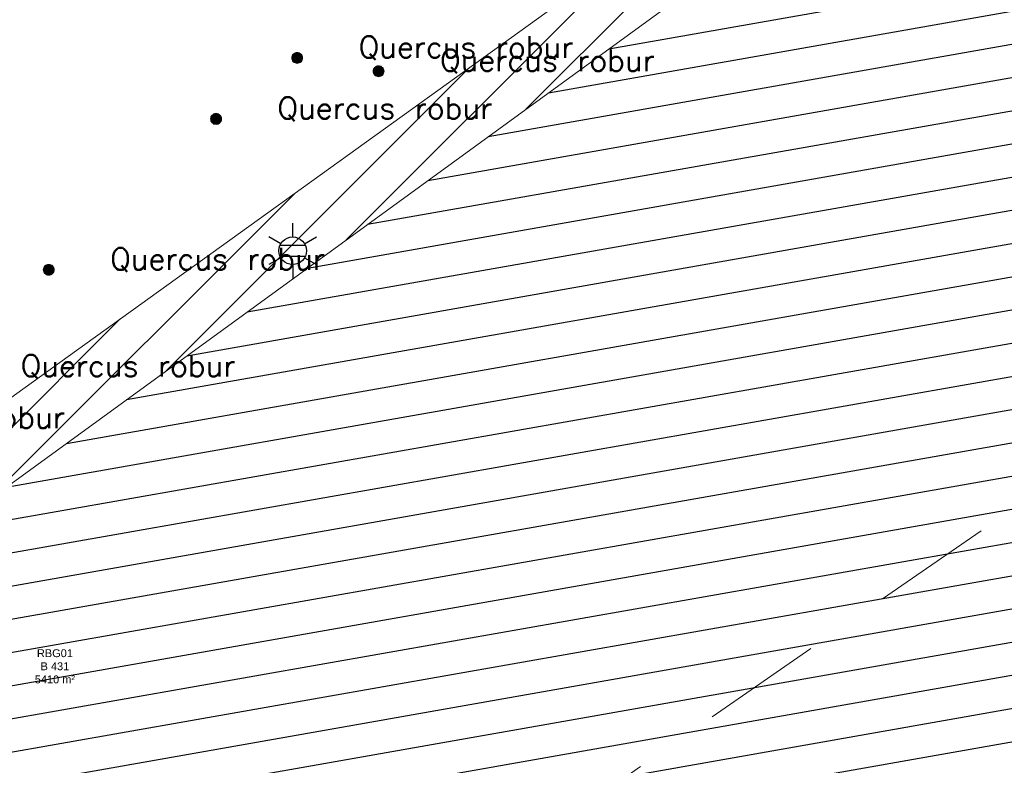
# Model space of a CAD drawing. Header units: metres. Extents: x 102852 to 107197, y 385458 to 392889.
# Tile 44 of 50: x 106850 to 106895, y 392750 to 392784. Entities that reach past the tile are written whole.
import ezdxf
from ezdxf.enums import TextEntityAlignment as Align

# ---------------------------------------------------------------- set-up
doc = ezdxf.new("R2010")
doc.units = ezdxf.units.M
doc.linetypes.add('KG-PERCEEL', pattern=[19, 5.5, -2, -2, 5.5, -2, -2])
for name, color, linetype, lineweight in [('0-GRAS OM SPORTVELDEN', 2, 'Continuous', 30), ('0-GRAS SPORTVELDEN', 3, 'Continuous', 30), ('B-WE-IE-OV-LICHTMAST-S', 40, 'Continuous', 30), ('B-WE-KG-GRENS-T18', 10, 'Continuous', 13), ('B-WE-KG-GRENS_PERCEEL-GV', 150, 'KG-PERCEEL', 13), ('B-WE-VW-MARKERING_LANGS_STREEP_DOORGETROKKEN-G', 7, 'Continuous', 13), ('Bomen', 84, 'Continuous', 0), ('Boomsoort', 10, 'Continuous', 0), ('N-WE-IE-TERREINAFSCHEIDING_KUNSTMATIG_HEKWERK-G', 6, 'Continuous', 0), ('X-XX-AL-VERWIJZING-S', 7, 'Continuous', 30)]:
    doc.layers.add(name, color=color, linetype=linetype, lineweight=lineweight)
doc.styles.add('NLCS-ISO', font='NLCS-ISO.ttf')
doc.styles.add('NLCS-ISO-T25', font='NLCS-ISO.ttf')
doc.styles.add('Style-txt', font='txt.shx')

# ---------------------------------------------------------------- blocks, each defined once
blk = doc.blocks.new('kadata_3')
at = {"layer": 'B-WE-KG-GRENS_PERCEEL-GV'}
blk.add_3dface([(106826.084, 392669.005), (106946.81, 392753.143), (106922.864, 392780.471), (106802.244, 392696.909)], dxfattribs=at)
at = {"layer": 'B-WE-KG-GRENS-T18', "insert": (106851.615, 392754.312), "char_height": 0.36, "attachment_point": 5, "style": 'NLCS-ISO-T25'}
blk.add_mtext('\\fArial|b0|i0|c00|p39;RBG01\\PB 431\\P5410 m²', dxfattribs=at)
blk = doc.blocks.new('B-SIE-WEG_LICHTMAST-SO_8')
at = {"ltscale": 0.1}
for p, q in [((0, 1.266), (0, 2.531)), ((-1.096, 0.633), (-2.192, 1.266)), ((1.096, 0.633), (2.192, 1.266)), ((-1.096, -0.633), (-2.192, -1.266)), ((1.096, -0.633), (2.192, -1.266)), ((0, -1.266), (0, -2.531))]:
    blk.add_line(p, q, dxfattribs=at)
at = {"flags": 128}
for points in [[(-1.163, 0.5), (1.163, 0.5)], [(-1.163, -0.5), (1.163, -0.5)]]:
    blk.add_lwpolyline(points, dxfattribs=at)
at = {"ltscale": 0.1}
blk.add_circle((0, 0), 1.266, dxfattribs=at)
at = {"style": 'NLCS-ISO'}
blk.add_attdef('TYPE', text='', height=1.8, dxfattribs=at).set_placement((0, 2.531), align=Align.BOTTOM_CENTER)
blk = doc.blocks.new('MPOLYGON_91')
at = {"layer": 'Bomen', "flags": 128}
for points in [[(106858.757, 392779.462), (106858.752, 392779.413), (106859.252, 392779.413)], [(106858.752, 392779.413), (106858.757, 392779.365), (106859.247, 392779.365)], [(106858.752, 392779.413), (106859.252, 392779.413), (106859.247, 392779.365)], [(106858.771, 392779.509), (106858.757, 392779.462), (106859.247, 392779.462)], [(106858.757, 392779.462), (106859.247, 392779.462), (106859.252, 392779.413)], [(106858.757, 392779.365), (106858.771, 392779.318), (106859.233, 392779.318)], [(106858.757, 392779.365), (106859.247, 392779.365), (106859.233, 392779.318)], [(106858.794, 392779.552), (106858.771, 392779.509), (106859.233, 392779.509)], [(106858.771, 392779.509), (106859.233, 392779.509), (106859.247, 392779.462)], [(106858.771, 392779.318), (106858.794, 392779.275), (106859.21, 392779.275)], [(106858.771, 392779.318), (106859.233, 392779.318), (106859.21, 392779.275)], [(106858.825, 392779.59), (106858.794, 392779.552), (106859.21, 392779.552)], [(106858.794, 392779.552), (106859.21, 392779.552), (106859.233, 392779.509)], [(106858.794, 392779.275), (106858.825, 392779.237), (106859.179, 392779.237)], [(106858.794, 392779.275), (106859.21, 392779.275), (106859.179, 392779.237)], [(106858.863, 392779.621), (106858.825, 392779.59), (106859.179, 392779.59)], [(106858.825, 392779.59), (106859.179, 392779.59), (106859.21, 392779.552)], [(106858.825, 392779.237), (106858.863, 392779.206), (106859.141, 392779.206)], [(106858.825, 392779.237), (106859.179, 392779.237), (106859.141, 392779.206)], [(106858.906, 392779.644), (106858.863, 392779.621), (106859.141, 392779.621)], [(106858.863, 392779.621), (106859.141, 392779.621), (106859.179, 392779.59)], [(106858.953, 392779.659), (106858.906, 392779.644), (106859.098, 392779.644)], [(106858.906, 392779.644), (106859.098, 392779.644), (106859.141, 392779.621)], [(106859.002, 392779.663), (106858.953, 392779.659), (106859.051, 392779.659)], [(106858.953, 392779.659), (106859.051, 392779.659), (106859.098, 392779.644)], [(106858.863, 392779.206), (106858.906, 392779.182), (106859.098, 392779.182)], [(106858.863, 392779.206), (106859.141, 392779.206), (106859.098, 392779.182)], [(106858.906, 392779.182), (106858.953, 392779.168), (106859.051, 392779.168)], [(106858.906, 392779.182), (106859.098, 392779.182), (106859.051, 392779.168)], [(106858.953, 392779.168), (106859.051, 392779.168), (106859.002, 392779.163)]]:
    blk.add_lwpolyline(points, close=True, dxfattribs=at)
at = {"layer": 'Bomen', "color": 74, "true_color": 0x55aa00, "flags": 128}
for points in [[(106858.752, 392779.413), (106858.757, 392779.462)], [(106858.757, 392779.365), (106858.752, 392779.413)], [(106858.757, 392779.462), (106858.771, 392779.509)], [(106858.771, 392779.318), (106858.757, 392779.365)], [(106858.771, 392779.509), (106858.794, 392779.552)], [(106858.794, 392779.275), (106858.771, 392779.318)], [(106858.794, 392779.552), (106858.825, 392779.59)], [(106858.825, 392779.237), (106858.794, 392779.275)], [(106858.825, 392779.59), (106858.863, 392779.621)], [(106858.863, 392779.206), (106858.825, 392779.237)], [(106858.863, 392779.621), (106858.906, 392779.644)], [(106858.906, 392779.644), (106858.953, 392779.659)], [(106858.953, 392779.659), (106859.002, 392779.663)], [(106859.002, 392779.663), (106859.051, 392779.659)], [(106859.051, 392779.659), (106859.098, 392779.644)], [(106859.098, 392779.644), (106859.141, 392779.621)], [(106859.141, 392779.621), (106859.179, 392779.59)], [(106859.179, 392779.237), (106859.141, 392779.206)], [(106859.179, 392779.59), (106859.21, 392779.552)], [(106859.21, 392779.275), (106859.179, 392779.237)], [(106859.21, 392779.552), (106859.233, 392779.509)], [(106859.233, 392779.318), (106859.21, 392779.275)], [(106859.233, 392779.509), (106859.247, 392779.462)], [(106859.247, 392779.365), (106859.233, 392779.318)], [(106859.247, 392779.462), (106859.252, 392779.413)], [(106859.252, 392779.413), (106859.247, 392779.365)], [(106858.906, 392779.182), (106858.863, 392779.206)], [(106858.953, 392779.168), (106858.906, 392779.182)], [(106859.002, 392779.163), (106858.953, 392779.168)], [(106859.051, 392779.168), (106859.002, 392779.163)], [(106859.098, 392779.182), (106859.051, 392779.168)], [(106859.141, 392779.206), (106859.098, 392779.182)]]:
    blk.add_lwpolyline(points, dxfattribs=at)
at = {"layer": 'Bomen'}
for points in [[(106858.757, 392779.462), (106858.752, 392779.413), (106859.252, 392779.413)], [(106858.771, 392779.509), (106858.757, 392779.462), (106859.247, 392779.462)], [(106858.757, 392779.462), (106859.247, 392779.462), (106859.252, 392779.413)], [(106858.794, 392779.552), (106858.771, 392779.509), (106859.233, 392779.509)], [(106858.771, 392779.509), (106859.233, 392779.509), (106859.247, 392779.462)], [(106858.825, 392779.59), (106858.794, 392779.552), (106859.21, 392779.552)], [(106858.794, 392779.552), (106859.21, 392779.552), (106859.233, 392779.509)], [(106858.863, 392779.621), (106858.825, 392779.59), (106859.179, 392779.59)], [(106858.825, 392779.59), (106859.179, 392779.59), (106859.21, 392779.552)], [(106858.906, 392779.644), (106858.863, 392779.621), (106859.141, 392779.621)], [(106858.863, 392779.621), (106859.141, 392779.621), (106859.179, 392779.59)], [(106858.953, 392779.659), (106858.906, 392779.644), (106859.098, 392779.644)], [(106858.906, 392779.644), (106859.098, 392779.644), (106859.141, 392779.621)], [(106859.002, 392779.663), (106858.953, 392779.659), (106859.051, 392779.659)], [(106858.953, 392779.659), (106859.051, 392779.659), (106859.098, 392779.644)]]:
    blk.add_solid(points, dxfattribs=at)
at = {"layer": 'Bomen', "extrusion": (0, 0, -1)}
for points in [[(-106858.752, 392779.413), (-106858.757, 392779.365), (-106859.247, 392779.365)], [(-106858.752, 392779.413), (-106859.252, 392779.413), (-106859.247, 392779.365)], [(-106858.757, 392779.365), (-106858.771, 392779.318), (-106859.233, 392779.318)], [(-106858.757, 392779.365), (-106859.247, 392779.365), (-106859.233, 392779.318)], [(-106858.771, 392779.318), (-106858.794, 392779.275), (-106859.21, 392779.275)], [(-106858.771, 392779.318), (-106859.233, 392779.318), (-106859.21, 392779.275)], [(-106858.794, 392779.275), (-106858.825, 392779.237), (-106859.179, 392779.237)], [(-106858.794, 392779.275), (-106859.21, 392779.275), (-106859.179, 392779.237)], [(-106858.825, 392779.237), (-106858.863, 392779.206), (-106859.141, 392779.206)], [(-106858.825, 392779.237), (-106859.179, 392779.237), (-106859.141, 392779.206)], [(-106858.863, 392779.206), (-106858.906, 392779.182), (-106859.098, 392779.182)], [(-106858.863, 392779.206), (-106859.141, 392779.206), (-106859.098, 392779.182)], [(-106858.906, 392779.182), (-106858.953, 392779.168), (-106859.051, 392779.168)], [(-106858.906, 392779.182), (-106859.098, 392779.182), (-106859.051, 392779.168)], [(-106858.953, 392779.168), (-106859.051, 392779.168), (-106859.002, 392779.163)]]:
    blk.add_solid(points, dxfattribs=at)
blk = doc.blocks.new('MPOLYGON_182')
at = {"layer": 'Bomen', "flags": 128}
for points in [[(106866.209, 392781.651), (106866.204, 392781.602), (106866.704, 392781.602)], [(106866.204, 392781.602), (106866.209, 392781.554), (106866.699, 392781.554)], [(106866.204, 392781.602), (106866.704, 392781.602), (106866.699, 392781.554)], [(106866.223, 392781.698), (106866.209, 392781.651), (106866.699, 392781.651)], [(106866.209, 392781.651), (106866.699, 392781.651), (106866.704, 392781.602)], [(106866.209, 392781.554), (106866.223, 392781.507), (106866.685, 392781.507)], [(106866.209, 392781.554), (106866.699, 392781.554), (106866.685, 392781.507)], [(106866.246, 392781.741), (106866.223, 392781.698), (106866.685, 392781.698)], [(106866.223, 392781.698), (106866.685, 392781.698), (106866.699, 392781.651)], [(106866.223, 392781.507), (106866.246, 392781.463), (106866.662, 392781.463)], [(106866.223, 392781.507), (106866.685, 392781.507), (106866.662, 392781.463)], [(106866.277, 392781.779), (106866.246, 392781.741), (106866.662, 392781.741)], [(106866.246, 392781.741), (106866.662, 392781.741), (106866.685, 392781.698)], [(106866.315, 392781.81), (106866.277, 392781.779), (106866.631, 392781.779)], [(106866.277, 392781.779), (106866.631, 392781.779), (106866.662, 392781.741)], [(106866.358, 392781.833), (106866.315, 392781.81), (106866.593, 392781.81)], [(106866.315, 392781.81), (106866.593, 392781.81), (106866.631, 392781.779)], [(106866.405, 392781.848), (106866.358, 392781.833), (106866.55, 392781.833)], [(106866.358, 392781.833), (106866.55, 392781.833), (106866.593, 392781.81)], [(106866.454, 392781.852), (106866.405, 392781.848), (106866.503, 392781.848)], [(106866.405, 392781.848), (106866.503, 392781.848), (106866.55, 392781.833)], [(106866.246, 392781.463), (106866.277, 392781.426), (106866.631, 392781.426)], [(106866.246, 392781.463), (106866.662, 392781.463), (106866.631, 392781.426)], [(106866.277, 392781.426), (106866.315, 392781.394), (106866.593, 392781.394)], [(106866.277, 392781.426), (106866.631, 392781.426), (106866.593, 392781.394)], [(106866.315, 392781.394), (106866.358, 392781.371), (106866.55, 392781.371)], [(106866.315, 392781.394), (106866.593, 392781.394), (106866.55, 392781.371)], [(106866.358, 392781.371), (106866.405, 392781.357), (106866.503, 392781.357)], [(106866.358, 392781.371), (106866.55, 392781.371), (106866.503, 392781.357)], [(106866.405, 392781.357), (106866.503, 392781.357), (106866.454, 392781.352)]]:
    blk.add_lwpolyline(points, close=True, dxfattribs=at)
at = {"layer": 'Bomen', "color": 74, "true_color": 0x55aa00, "flags": 128}
for points in [[(106866.204, 392781.602), (106866.209, 392781.651)], [(106866.209, 392781.554), (106866.204, 392781.602)], [(106866.209, 392781.651), (106866.223, 392781.698)], [(106866.223, 392781.507), (106866.209, 392781.554)], [(106866.223, 392781.698), (106866.246, 392781.741)], [(106866.246, 392781.463), (106866.223, 392781.507)], [(106866.246, 392781.741), (106866.277, 392781.779)], [(106866.277, 392781.779), (106866.315, 392781.81)], [(106866.315, 392781.81), (106866.358, 392781.833)], [(106866.358, 392781.833), (106866.405, 392781.848)], [(106866.405, 392781.848), (106866.454, 392781.852)], [(106866.454, 392781.852), (106866.503, 392781.848)], [(106866.503, 392781.848), (106866.55, 392781.833)], [(106866.55, 392781.833), (106866.593, 392781.81)], [(106866.593, 392781.81), (106866.631, 392781.779)], [(106866.631, 392781.779), (106866.662, 392781.741)], [(106866.662, 392781.741), (106866.685, 392781.698)], [(106866.685, 392781.507), (106866.662, 392781.463)], [(106866.685, 392781.698), (106866.699, 392781.651)], [(106866.699, 392781.554), (106866.685, 392781.507)], [(106866.699, 392781.651), (106866.704, 392781.602)], [(106866.704, 392781.602), (106866.699, 392781.554)], [(106866.277, 392781.426), (106866.246, 392781.463)], [(106866.315, 392781.394), (106866.277, 392781.426)], [(106866.358, 392781.371), (106866.315, 392781.394)], [(106866.405, 392781.357), (106866.358, 392781.371)], [(106866.454, 392781.352), (106866.405, 392781.357)], [(106866.503, 392781.357), (106866.454, 392781.352)], [(106866.55, 392781.371), (106866.503, 392781.357)], [(106866.593, 392781.394), (106866.55, 392781.371)], [(106866.631, 392781.426), (106866.593, 392781.394)], [(106866.662, 392781.463), (106866.631, 392781.426)]]:
    blk.add_lwpolyline(points, dxfattribs=at)
at = {"layer": 'Bomen'}
for points in [[(106866.209, 392781.651), (106866.204, 392781.602), (106866.704, 392781.602)], [(106866.223, 392781.698), (106866.209, 392781.651), (106866.699, 392781.651)], [(106866.209, 392781.651), (106866.699, 392781.651), (106866.704, 392781.602)], [(106866.246, 392781.741), (106866.223, 392781.698), (106866.685, 392781.698)], [(106866.223, 392781.698), (106866.685, 392781.698), (106866.699, 392781.651)], [(106866.277, 392781.779), (106866.246, 392781.741), (106866.662, 392781.741)], [(106866.246, 392781.741), (106866.662, 392781.741), (106866.685, 392781.698)], [(106866.315, 392781.81), (106866.277, 392781.779), (106866.631, 392781.779)], [(106866.277, 392781.779), (106866.631, 392781.779), (106866.662, 392781.741)], [(106866.358, 392781.833), (106866.315, 392781.81), (106866.593, 392781.81)], [(106866.315, 392781.81), (106866.593, 392781.81), (106866.631, 392781.779)], [(106866.405, 392781.848), (106866.358, 392781.833), (106866.55, 392781.833)], [(106866.358, 392781.833), (106866.55, 392781.833), (106866.593, 392781.81)], [(106866.454, 392781.852), (106866.405, 392781.848), (106866.503, 392781.848)], [(106866.405, 392781.848), (106866.503, 392781.848), (106866.55, 392781.833)]]:
    blk.add_solid(points, dxfattribs=at)
at = {"layer": 'Bomen', "extrusion": (0, 0, -1)}
for points in [[(-106866.204, 392781.602), (-106866.209, 392781.554), (-106866.699, 392781.554)], [(-106866.204, 392781.602), (-106866.704, 392781.602), (-106866.699, 392781.554)], [(-106866.209, 392781.554), (-106866.223, 392781.507), (-106866.685, 392781.507)], [(-106866.209, 392781.554), (-106866.699, 392781.554), (-106866.685, 392781.507)], [(-106866.223, 392781.507), (-106866.246, 392781.463), (-106866.662, 392781.463)], [(-106866.223, 392781.507), (-106866.685, 392781.507), (-106866.662, 392781.463)], [(-106866.246, 392781.463), (-106866.277, 392781.426), (-106866.631, 392781.426)], [(-106866.246, 392781.463), (-106866.662, 392781.463), (-106866.631, 392781.426)], [(-106866.277, 392781.426), (-106866.315, 392781.394), (-106866.593, 392781.394)], [(-106866.277, 392781.426), (-106866.631, 392781.426), (-106866.593, 392781.394)], [(-106866.315, 392781.394), (-106866.358, 392781.371), (-106866.55, 392781.371)], [(-106866.315, 392781.394), (-106866.593, 392781.394), (-106866.55, 392781.371)], [(-106866.358, 392781.371), (-106866.405, 392781.357), (-106866.503, 392781.357)], [(-106866.358, 392781.371), (-106866.55, 392781.371), (-106866.503, 392781.357)], [(-106866.405, 392781.357), (-106866.503, 392781.357), (-106866.454, 392781.352)]]:
    blk.add_solid(points, dxfattribs=at)
blk = doc.blocks.new('MPOLYGON_183')
at = {"layer": 'Bomen', "flags": 128}
for points in [[(106862.544, 392782.391), (106862.513, 392782.353), (106862.929, 392782.353)], [(106862.582, 392782.422), (106862.544, 392782.391), (106862.898, 392782.391)], [(106862.544, 392782.391), (106862.898, 392782.391), (106862.929, 392782.353)], [(106862.625, 392782.445), (106862.582, 392782.422), (106862.86, 392782.422)], [(106862.582, 392782.422), (106862.86, 392782.422), (106862.898, 392782.391)], [(106862.672, 392782.459), (106862.625, 392782.445), (106862.817, 392782.445)], [(106862.625, 392782.445), (106862.817, 392782.445), (106862.86, 392782.422)], [(106862.721, 392782.464), (106862.672, 392782.459), (106862.77, 392782.459)], [(106862.672, 392782.459), (106862.77, 392782.459), (106862.817, 392782.445)], [(106862.476, 392782.263), (106862.471, 392782.214), (106862.971, 392782.214)], [(106862.471, 392782.214), (106862.476, 392782.165), (106862.966, 392782.165)], [(106862.471, 392782.214), (106862.971, 392782.214), (106862.966, 392782.165)], [(106862.49, 392782.309), (106862.476, 392782.263), (106862.966, 392782.263)], [(106862.476, 392782.263), (106862.966, 392782.263), (106862.971, 392782.214)], [(106862.476, 392782.165), (106862.49, 392782.118), (106862.952, 392782.118)], [(106862.476, 392782.165), (106862.966, 392782.165), (106862.952, 392782.118)], [(106862.513, 392782.353), (106862.49, 392782.309), (106862.952, 392782.309)], [(106862.49, 392782.309), (106862.952, 392782.309), (106862.966, 392782.263)], [(106862.49, 392782.118), (106862.513, 392782.075), (106862.929, 392782.075)], [(106862.49, 392782.118), (106862.952, 392782.118), (106862.929, 392782.075)], [(106862.513, 392782.353), (106862.929, 392782.353), (106862.952, 392782.309)], [(106862.513, 392782.075), (106862.544, 392782.037), (106862.898, 392782.037)], [(106862.513, 392782.075), (106862.929, 392782.075), (106862.898, 392782.037)], [(106862.544, 392782.037), (106862.582, 392782.006), (106862.86, 392782.006)], [(106862.544, 392782.037), (106862.898, 392782.037), (106862.86, 392782.006)], [(106862.582, 392782.006), (106862.625, 392781.983), (106862.817, 392781.983)], [(106862.582, 392782.006), (106862.86, 392782.006), (106862.817, 392781.983)], [(106862.625, 392781.983), (106862.672, 392781.969), (106862.77, 392781.969)], [(106862.625, 392781.983), (106862.817, 392781.983), (106862.77, 392781.969)], [(106862.672, 392781.969), (106862.77, 392781.969), (106862.721, 392781.964)]]:
    blk.add_lwpolyline(points, close=True, dxfattribs=at)
at = {"layer": 'Bomen', "color": 74, "true_color": 0x55aa00, "flags": 128}
for points in [[(106862.513, 392782.353), (106862.544, 392782.391)], [(106862.544, 392782.391), (106862.582, 392782.422)], [(106862.582, 392782.422), (106862.625, 392782.445)], [(106862.625, 392782.445), (106862.672, 392782.459)], [(106862.672, 392782.459), (106862.721, 392782.464)], [(106862.721, 392782.464), (106862.77, 392782.459)], [(106862.77, 392782.459), (106862.817, 392782.445)], [(106862.817, 392782.445), (106862.86, 392782.422)], [(106862.86, 392782.422), (106862.898, 392782.391)], [(106862.898, 392782.391), (106862.929, 392782.353)], [(106862.471, 392782.214), (106862.476, 392782.263)], [(106862.476, 392782.165), (106862.471, 392782.214)], [(106862.476, 392782.263), (106862.49, 392782.309)], [(106862.49, 392782.118), (106862.476, 392782.165)], [(106862.49, 392782.309), (106862.513, 392782.353)], [(106862.513, 392782.075), (106862.49, 392782.118)], [(106862.544, 392782.037), (106862.513, 392782.075)], [(106862.582, 392782.006), (106862.544, 392782.037)], [(106862.625, 392781.983), (106862.582, 392782.006)], [(106862.672, 392781.969), (106862.625, 392781.983)], [(106862.721, 392781.964), (106862.672, 392781.969)], [(106862.77, 392781.969), (106862.721, 392781.964)], [(106862.817, 392781.983), (106862.77, 392781.969)], [(106862.86, 392782.006), (106862.817, 392781.983)], [(106862.898, 392782.037), (106862.86, 392782.006)], [(106862.929, 392782.075), (106862.898, 392782.037)], [(106862.929, 392782.353), (106862.952, 392782.309)], [(106862.952, 392782.118), (106862.929, 392782.075)], [(106862.952, 392782.309), (106862.966, 392782.263)], [(106862.966, 392782.165), (106862.952, 392782.118)], [(106862.966, 392782.263), (106862.971, 392782.214)], [(106862.971, 392782.214), (106862.966, 392782.165)]]:
    blk.add_lwpolyline(points, dxfattribs=at)
at = {"layer": 'Bomen'}
for points in [[(106862.544, 392782.391), (106862.513, 392782.353), (106862.929, 392782.353)], [(106862.582, 392782.422), (106862.544, 392782.391), (106862.898, 392782.391)], [(106862.544, 392782.391), (106862.898, 392782.391), (106862.929, 392782.353)], [(106862.625, 392782.445), (106862.582, 392782.422), (106862.86, 392782.422)], [(106862.582, 392782.422), (106862.86, 392782.422), (106862.898, 392782.391)], [(106862.672, 392782.459), (106862.625, 392782.445), (106862.817, 392782.445)], [(106862.625, 392782.445), (106862.817, 392782.445), (106862.86, 392782.422)], [(106862.721, 392782.464), (106862.672, 392782.459), (106862.77, 392782.459)], [(106862.672, 392782.459), (106862.77, 392782.459), (106862.817, 392782.445)], [(106862.476, 392782.263), (106862.471, 392782.214), (106862.971, 392782.214)], [(106862.49, 392782.309), (106862.476, 392782.263), (106862.966, 392782.263)], [(106862.476, 392782.263), (106862.966, 392782.263), (106862.971, 392782.214)], [(106862.513, 392782.353), (106862.49, 392782.309), (106862.952, 392782.309)], [(106862.49, 392782.309), (106862.952, 392782.309), (106862.966, 392782.263)], [(106862.513, 392782.353), (106862.929, 392782.353), (106862.952, 392782.309)]]:
    blk.add_solid(points, dxfattribs=at)
at = {"layer": 'Bomen', "extrusion": (0, 0, -1)}
for points in [[(-106862.471, 392782.214), (-106862.476, 392782.165), (-106862.966, 392782.165)], [(-106862.471, 392782.214), (-106862.971, 392782.214), (-106862.966, 392782.165)], [(-106862.476, 392782.165), (-106862.49, 392782.118), (-106862.952, 392782.118)], [(-106862.476, 392782.165), (-106862.966, 392782.165), (-106862.952, 392782.118)], [(-106862.49, 392782.118), (-106862.513, 392782.075), (-106862.929, 392782.075)], [(-106862.49, 392782.118), (-106862.952, 392782.118), (-106862.929, 392782.075)], [(-106862.513, 392782.075), (-106862.544, 392782.037), (-106862.898, 392782.037)], [(-106862.513, 392782.075), (-106862.929, 392782.075), (-106862.898, 392782.037)], [(-106862.544, 392782.037), (-106862.582, 392782.006), (-106862.86, 392782.006)], [(-106862.544, 392782.037), (-106862.898, 392782.037), (-106862.86, 392782.006)], [(-106862.582, 392782.006), (-106862.625, 392781.983), (-106862.817, 392781.983)], [(-106862.582, 392782.006), (-106862.86, 392782.006), (-106862.817, 392781.983)], [(-106862.625, 392781.983), (-106862.672, 392781.969), (-106862.77, 392781.969)], [(-106862.625, 392781.983), (-106862.817, 392781.983), (-106862.77, 392781.969)], [(-106862.672, 392781.969), (-106862.77, 392781.969), (-106862.721, 392781.964)]]:
    blk.add_solid(points, dxfattribs=at)
blk = doc.blocks.new('MPOLYGON_184')
at = {"layer": 'Bomen', "flags": 128}
for points in [[(106851.087, 392772.545), (106851.082, 392772.497), (106851.582, 392772.497)], [(106851.082, 392772.497), (106851.087, 392772.448), (106851.577, 392772.448)], [(106851.082, 392772.497), (106851.582, 392772.497), (106851.577, 392772.448)], [(106851.101, 392772.592), (106851.087, 392772.545), (106851.577, 392772.545)], [(106851.087, 392772.545), (106851.577, 392772.545), (106851.582, 392772.497)], [(106851.124, 392772.635), (106851.101, 392772.592), (106851.563, 392772.592)], [(106851.101, 392772.592), (106851.563, 392772.592), (106851.577, 392772.545)], [(106851.155, 392772.673), (106851.124, 392772.635), (106851.54, 392772.635)], [(106851.124, 392772.635), (106851.54, 392772.635), (106851.563, 392772.592)], [(106851.193, 392772.704), (106851.155, 392772.673), (106851.509, 392772.673)], [(106851.155, 392772.673), (106851.509, 392772.673), (106851.54, 392772.635)], [(106851.237, 392772.728), (106851.193, 392772.704), (106851.471, 392772.704)], [(106851.193, 392772.704), (106851.471, 392772.704), (106851.509, 392772.673)], [(106851.283, 392772.742), (106851.237, 392772.728), (106851.428, 392772.728)], [(106851.237, 392772.728), (106851.428, 392772.728), (106851.471, 392772.704)], [(106851.332, 392772.747), (106851.283, 392772.742), (106851.381, 392772.742)], [(106851.283, 392772.742), (106851.381, 392772.742), (106851.428, 392772.728)], [(106851.087, 392772.448), (106851.101, 392772.401), (106851.563, 392772.401)], [(106851.087, 392772.448), (106851.577, 392772.448), (106851.563, 392772.401)], [(106851.101, 392772.401), (106851.124, 392772.358), (106851.54, 392772.358)], [(106851.101, 392772.401), (106851.563, 392772.401), (106851.54, 392772.358)], [(106851.124, 392772.358), (106851.155, 392772.32), (106851.509, 392772.32)], [(106851.124, 392772.358), (106851.54, 392772.358), (106851.509, 392772.32)], [(106851.155, 392772.32), (106851.193, 392772.289), (106851.471, 392772.289)], [(106851.155, 392772.32), (106851.509, 392772.32), (106851.471, 392772.289)], [(106851.193, 392772.289), (106851.237, 392772.266), (106851.428, 392772.266)], [(106851.193, 392772.289), (106851.471, 392772.289), (106851.428, 392772.266)], [(106851.237, 392772.266), (106851.283, 392772.251), (106851.381, 392772.251)], [(106851.237, 392772.266), (106851.428, 392772.266), (106851.381, 392772.251)], [(106851.283, 392772.251), (106851.381, 392772.251), (106851.332, 392772.247)]]:
    blk.add_lwpolyline(points, close=True, dxfattribs=at)
at = {"layer": 'Bomen', "color": 74, "true_color": 0x55aa00, "flags": 128}
for points in [[(106851.082, 392772.497), (106851.087, 392772.545)], [(106851.087, 392772.448), (106851.082, 392772.497)], [(106851.087, 392772.545), (106851.101, 392772.592)], [(106851.101, 392772.592), (106851.124, 392772.635)], [(106851.124, 392772.635), (106851.155, 392772.673)], [(106851.155, 392772.673), (106851.193, 392772.704)], [(106851.193, 392772.704), (106851.237, 392772.728)], [(106851.237, 392772.728), (106851.283, 392772.742)], [(106851.283, 392772.742), (106851.332, 392772.747)], [(106851.332, 392772.747), (106851.381, 392772.742)], [(106851.381, 392772.742), (106851.428, 392772.728)], [(106851.428, 392772.728), (106851.471, 392772.704)], [(106851.471, 392772.704), (106851.509, 392772.673)], [(106851.509, 392772.673), (106851.54, 392772.635)], [(106851.54, 392772.635), (106851.563, 392772.592)], [(106851.563, 392772.592), (106851.577, 392772.545)], [(106851.577, 392772.545), (106851.582, 392772.497)], [(106851.582, 392772.497), (106851.577, 392772.448)], [(106851.101, 392772.401), (106851.087, 392772.448)], [(106851.124, 392772.358), (106851.101, 392772.401)], [(106851.155, 392772.32), (106851.124, 392772.358)], [(106851.193, 392772.289), (106851.155, 392772.32)], [(106851.237, 392772.266), (106851.193, 392772.289)], [(106851.283, 392772.251), (106851.237, 392772.266)], [(106851.332, 392772.247), (106851.283, 392772.251)], [(106851.381, 392772.251), (106851.332, 392772.247)], [(106851.428, 392772.266), (106851.381, 392772.251)], [(106851.471, 392772.289), (106851.428, 392772.266)], [(106851.509, 392772.32), (106851.471, 392772.289)], [(106851.54, 392772.358), (106851.509, 392772.32)], [(106851.563, 392772.401), (106851.54, 392772.358)], [(106851.577, 392772.448), (106851.563, 392772.401)]]:
    blk.add_lwpolyline(points, dxfattribs=at)
at = {"layer": 'Bomen'}
for points in [[(106851.087, 392772.545), (106851.082, 392772.497), (106851.582, 392772.497)], [(106851.101, 392772.592), (106851.087, 392772.545), (106851.577, 392772.545)], [(106851.087, 392772.545), (106851.577, 392772.545), (106851.582, 392772.497)], [(106851.124, 392772.635), (106851.101, 392772.592), (106851.563, 392772.592)], [(106851.101, 392772.592), (106851.563, 392772.592), (106851.577, 392772.545)], [(106851.155, 392772.673), (106851.124, 392772.635), (106851.54, 392772.635)], [(106851.124, 392772.635), (106851.54, 392772.635), (106851.563, 392772.592)], [(106851.193, 392772.704), (106851.155, 392772.673), (106851.509, 392772.673)], [(106851.155, 392772.673), (106851.509, 392772.673), (106851.54, 392772.635)], [(106851.237, 392772.728), (106851.193, 392772.704), (106851.471, 392772.704)], [(106851.193, 392772.704), (106851.471, 392772.704), (106851.509, 392772.673)], [(106851.283, 392772.742), (106851.237, 392772.728), (106851.428, 392772.728)], [(106851.237, 392772.728), (106851.428, 392772.728), (106851.471, 392772.704)], [(106851.332, 392772.747), (106851.283, 392772.742), (106851.381, 392772.742)], [(106851.283, 392772.742), (106851.381, 392772.742), (106851.428, 392772.728)]]:
    blk.add_solid(points, dxfattribs=at)
at = {"layer": 'Bomen', "extrusion": (0, 0, -1)}
for points in [[(-106851.082, 392772.497), (-106851.087, 392772.448), (-106851.577, 392772.448)], [(-106851.082, 392772.497), (-106851.582, 392772.497), (-106851.577, 392772.448)], [(-106851.087, 392772.448), (-106851.101, 392772.401), (-106851.563, 392772.401)], [(-106851.087, 392772.448), (-106851.577, 392772.448), (-106851.563, 392772.401)], [(-106851.101, 392772.401), (-106851.124, 392772.358), (-106851.54, 392772.358)], [(-106851.101, 392772.401), (-106851.563, 392772.401), (-106851.54, 392772.358)], [(-106851.124, 392772.358), (-106851.155, 392772.32), (-106851.509, 392772.32)], [(-106851.124, 392772.358), (-106851.54, 392772.358), (-106851.509, 392772.32)], [(-106851.155, 392772.32), (-106851.193, 392772.289), (-106851.471, 392772.289)], [(-106851.155, 392772.32), (-106851.509, 392772.32), (-106851.471, 392772.289)], [(-106851.193, 392772.289), (-106851.237, 392772.266), (-106851.428, 392772.266)], [(-106851.193, 392772.289), (-106851.471, 392772.289), (-106851.428, 392772.266)], [(-106851.237, 392772.266), (-106851.283, 392772.251), (-106851.381, 392772.251)], [(-106851.237, 392772.266), (-106851.428, 392772.266), (-106851.381, 392772.251)], [(-106851.283, 392772.251), (-106851.381, 392772.251), (-106851.332, 392772.247)]]:
    blk.add_solid(points, dxfattribs=at)

msp = doc.modelspace()

# ---------------------------------------------------------------- hatches: boundary and pattern name
at = {"layer": '0-GRAS OM SPORTVELDEN', "ltscale": 0.2}
h = msp.add_hatch(dxfattribs=at)
h.set_pattern_fill('ANSI31', color=256, scale=0.1, pattern_type=2)
h.set_pattern_definition([(45, (0, 0), (-1.122532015, 1.122532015), [])])
h.paths.add_polyline_path([(106911.073, 392782.281), (106896.034, 392800.074), (106891.13, 392796.536), (106852.216, 392768.521), (106825.674, 392749.381), (106835.615, 392736.13), (106837.247, 392733.506), (106835.282, 392732.719), (106837.848, 392728.974), (106838.392, 392729.346), (106858.514, 392700.326), (106857.926, 392699.932), (106859.901, 392696.993), (106863.816, 392691.321), (106864.384, 392691.523), (106865.156, 392691.094), (106868.327, 392692.47), (106868.235, 392692.682), (106868.525, 392693.726), (106878.388, 392700.536), (106902.107, 392717.638), (106926.27, 392734.038), (106940.395, 392743.697), (106941.102, 392743.239), (106942.893, 392744.883), (106935.371, 392753.077), (106929.334, 392760.667)])
h.paths.add_polyline_path([(106935.484, 392742.376), (106867.883, 392694.771), (106850.657, 392718.505), (106846.258, 392724.478), (106829.252, 392747.882), (106896.229, 392796.619), (106913.446, 392772.79), (106917.779, 392766.761)], flags=17)
h.paths.add_polyline_path([(106915.991, 392711.663), (106912.836, 392709.472), (106913.752, 392708.191), (106916.894, 392710.37)], flags=17)
at = {"layer": '0-GRAS SPORTVELDEN'}
h = msp.add_hatch(dxfattribs=at)
h.set_pattern_fill('HATCH', color=256, scale=0.1, style=0, pattern_type=2)
h.set_pattern_definition([(10, (106861.132, 392724.9971), (-0.260472, 1.477212), [])])
h.paths.add_polyline_path([(106935.484, 392742.376), (106917.779, 392766.761), (106913.446, 392772.79), (106896.229, 392796.619), (106829.252, 392747.882), (106846.258, 392724.478), (106850.657, 392718.505), (106867.883, 392694.771)])

# ---------------------------------------------------------------- linework, layer by layer
at = {"layer": 'B-WE-VW-MARKERING_LANGS_STREEP_DOORGETROKKEN-G', "flags": 128}
msp.add_lwpolyline([(106867.883, 392694.771), (106850.657, 392718.505), (106846.258, 392724.478), (106829.252, 392747.882), (106896.229, 392796.619), (106913.446, 392772.79), (106917.779, 392766.761), (106935.484, 392742.376)], close=True, dxfattribs=at)
at = {"layer": 'N-WE-IE-TERREINAFSCHEIDING_KUNSTMATIG_HEKWERK-G', "flags": 128}
msp.add_lwpolyline([(106951.994, 392741.199), (106933.994, 392762.036), (106916.095, 392783.357), (106899.761, 392802.764), (106891.13, 392796.536), (106852.216, 392768.521), (106820.52, 392745.664)], dxfattribs=at)

# ---------------------------------------------------------------- block references
at = {"layer": 'B-WE-IE-OV-LICHTMAST-S', "xscale": 0.5, "yscale": 0.5, "zscale": 0.5, "rotation": 360}
msp.add_blockref('B-SIE-WEG_LICHTMAST-SO_8', (106862.516, 392773.369), dxfattribs=at)
at = {"layer": 'Bomen', "rotation": 360}
for name in ['MPOLYGON_183', 'MPOLYGON_182', 'MPOLYGON_91', 'MPOLYGON_184']:
    msp.add_blockref(name, (0, 0, 0.134), dxfattribs=at)
at = {"layer": 'X-XX-AL-VERWIJZING-S', "rotation": 360}
msp.add_blockref('kadata_3', (0, 0), dxfattribs=at)

# ---------------------------------------------------------------- texts
at = {"layer": 'Boomsoort', "color": 7, "style": 'Style-txt'}
for p in [(106875.388, 392782.214, 0.134), (106879.121, 392781.602, 0.134), (106871.669, 392779.413, 0.134), (106863.999, 392772.497, 0.134), (106859.897, 392767.6, 0.134), (106852.079, 392765.235, 0.134)]:
    msp.add_text('Quercus robur', height=1, dxfattribs=at).set_placement(p, align=Align.RIGHT)

doc.saveas('drawing.dxf')
